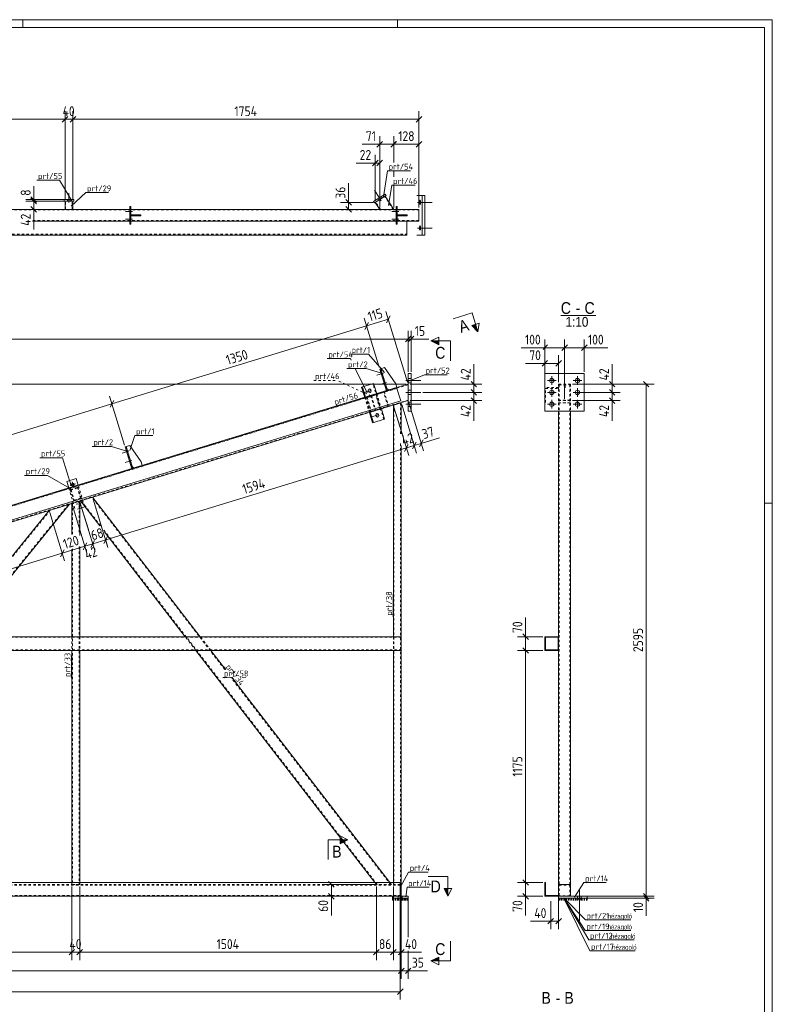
# Model space of a CAD drawing. Header units: millimetres. Extents: x 1 to 1188, y 1 to 840.
# Tile 6 of 6: x 806 to 1188, y 341 to 840. Entities that reach past the tile are written whole.
import ezdxf

# ---------------------------------------------------------------- set-up
doc = ezdxf.new("R2010")
doc.units = ezdxf.units.MM
doc.header["$LTSCALE"] = 0.6
for name, pattern in [('XKITLINE00', [0]), ('XKITLINE01', [4, 1, -1, 1, -1]), ('XKITLINE02', [4, 2, -2]), ('XKITLINE04', [3, 0.5, -0.5, 0.5, -0.5, 0.5, -0.5])]:
    doc.linetypes.add(name, pattern=pattern)
for name, color, linetype, lineweight in [('Bolt', 7, 'Continuous', 0), ('DrawingSheet', 5, 'Continuous', 0), ('OtherObjectType', 1, 'Continuous', 0), ('Part', 2, 'Continuous', 0), ('PartMark', 3, 'Continuous', 0), ('Section', 6, 'Continuous', 0), ('Z-DIMENSIONS', 1, 'Continuous', 0)]:
    doc.layers.add(name, color=color, linetype=linetype, lineweight=lineweight)
doc.styles.add('ARIAL', font='ARIAL.TTF')
doc.styles.add('ARIAL_NARROW', font='ARIALN.TTF')
doc.styles.add('ISOCPEUR', font='ISOCPEUR.TTF')

msp = doc.modelspace()

# ---------------------------------------------------------------- hatches: boundary and pattern name
at = {"layer": 'Section'}
for points in [[(1037.53, 685.67), (1038.7, 681.85), (1035.62, 685.09)], [(1018.89, 675.24), (1014.89, 677.24), (1018.89, 677.24)], [(968.89, 424.52), (972.89, 424.52), (968.89, 422.52)], [(1023.56, 399.9), (1023.56, 395.9), (1021.56, 399.9)], [(1018.89, 363.14), (1014.89, 363.14), (1018.89, 365.14)]]:
    msp.add_hatch(color=6, dxfattribs=at).paths.add_polyline_path(points, flags=17)

# ---------------------------------------------------------------- linework, layer by layer
at = {"layer": 'Bolt', "color": 4, "linetype": 'XKITLINE00', "lineweight": 0}
for p, q in [((989.79, 748.22), (986.32, 753.71)), ((830.73, 748.11), (830.73, 748.91)), ((831.43, 747.36), (831.43, 752.11)), ((832.13, 748.11), (832.13, 748.91)), ((988.5, 748.58), (988.07, 749.26)), ((990.02, 749.54), (989.59, 750.22)), ((1009.38, 748.51), (1009.15, 748.15)), ((1009.45, 748.49), (1009.38, 748.51)), ((1009.62, 748.15), (1009.45, 748.49)), ((862.85, 743.61), (862.35, 743.61)), ((862.85, 743.61), (862.35, 743.61)), ((997.85, 743.61), (997.35, 743.61)), ((997.85, 743.61), (997.35, 743.61)), ((1008.19, 747.41), (1015.6, 747.41)), ((1009.08, 747.78), (1009.06, 747.41)), ((1009.06, 747.41), (1009.08, 747.04)), ((1009.15, 748.15), (1009.08, 747.78)), ((1009.08, 747.04), (1009.15, 746.67)), ((1009.15, 746.67), (1009.32, 746.33)), ((1009.32, 746.33), (1009.38, 746.31)), ((1009.38, 746.31), (1009.62, 746.67)), ((1009.69, 747.78), (1009.62, 748.15)), ((1009.62, 746.67), (1009.69, 747.04)), ((1009.71, 747.41), (1009.69, 747.78)), ((1009.69, 747.04), (1009.71, 747.41)), ((863.6, 742.91), (860.05, 742.91)), ((863.6, 742.91), (860.05, 742.91)), ((863.6, 738.91), (860.05, 738.91)), ((863.6, 738.91), (860.05, 738.91)), ((862.85, 742.21), (862.35, 742.21)), ((862.85, 742.21), (862.35, 742.21)), ((862.85, 739.61), (862.35, 739.61)), ((862.85, 739.61), (862.35, 739.61)), ((998.6, 742.91), (995.05, 742.91)), ((998.6, 742.91), (995.05, 742.91)), ((998.6, 738.91), (995.05, 738.91)), ((998.6, 738.91), (995.05, 738.91)), ((997.85, 742.21), (997.35, 742.21)), ((997.85, 742.21), (997.35, 742.21)), ((997.85, 739.61), (997.35, 739.61)), ((997.85, 739.61), (997.35, 739.61)), ((862.85, 738.21), (862.35, 738.21)), ((862.85, 738.21), (862.35, 738.21)), ((997.85, 738.21), (997.35, 738.21)), ((997.85, 738.21), (997.35, 738.21)), ((1008.19, 734.41), (1015.6, 734.41)), ((1009.08, 734.78), (1009.06, 734.41)), ((1009.06, 734.41), (1009.08, 734.04)), ((1009.15, 735.15), (1009.08, 734.78)), ((1009.08, 734.04), (1009.15, 733.67)), ((1009.38, 735.51), (1009.15, 735.15)), ((1009.15, 733.67), (1009.32, 733.33)), ((1009.32, 733.33), (1009.38, 733.31)), ((1009.45, 735.49), (1009.38, 735.51)), ((1009.38, 733.31), (1009.62, 733.67)), ((1009.62, 735.15), (1009.45, 735.49)), ((1009.69, 734.78), (1009.62, 735.15)), ((1009.62, 733.67), (1009.69, 734.04)), ((1009.71, 734.41), (1009.69, 734.78)), ((1009.69, 734.04), (1009.71, 734.41)), ((990.96, 660.97), (987.56, 659.94)), ((990.96, 660.97), (987.56, 659.94)), ((990.03, 661.42), (989.56, 661.28)), ((990.03, 661.42), (989.56, 661.28)), ((990.44, 660.09), (989.96, 659.94)), ((990.44, 660.09), (989.96, 659.94)), ((1076.17, 654.98), (1076.17, 659.38)), ((1089.17, 654.98), (1089.17, 659.38)), ((992.42, 656.19), (989.02, 655.15)), ((992.42, 656.19), (989.02, 655.15)), ((991.5, 656.64), (991.02, 656.5)), ((991.5, 656.64), (991.02, 656.5)), ((991.9, 655.3), (991.43, 655.16)), ((991.9, 655.3), (991.43, 655.16)), ((1002.14, 657.18), (1009.89, 657.18)), ((1002.14, 657.18), (1009.89, 657.18)), ((1003.39, 658.28), (1004.89, 658.28)), ((1003.39, 658.28), (1004.89, 658.28)), ((1003.39, 656.08), (1004.89, 656.08)), ((1003.39, 656.08), (1004.89, 656.08)), ((1073.97, 657.18), (1078.37, 657.18)), ((1086.97, 657.18), (1091.37, 657.18)), ((984.43, 652.19), (981.11, 651.17)), ((983.32, 652.65), (983.16, 652.28)), ((983.16, 652.28), (983.16, 651.94)), ((983.16, 651.94), (983.3, 651.57)), ((983.3, 651.57), (983.66, 651.22)), ((983.66, 652.89), (983.32, 652.65)), ((983.84, 652.92), (983.66, 652.89)), ((983.66, 651.22), (984, 651.14)), ((984.18, 652.84), (983.84, 652.92)), ((984, 651.14), (984.18, 651.17)), ((984.54, 652.49), (984.18, 652.84)), ((984.18, 651.17), (984.52, 651.4)), ((984.52, 651.4), (984.68, 651.78)), ((984.68, 652.12), (984.54, 652.49)), ((984.68, 651.78), (984.68, 652.12)), ((1002.14, 651.18), (1009.89, 651.18)), ((1002.14, 651.18), (1009.89, 651.18)), ((1003.39, 652.28), (1004.89, 652.28)), ((1003.39, 652.28), (1004.89, 652.28)), ((1003.39, 650.08), (1004.89, 650.08)), ((1003.39, 650.08), (1004.89, 650.08)), ((1073.97, 651.18), (1078.37, 651.18)), ((1076.17, 648.98), (1076.17, 653.38)), ((1086.97, 651.18), (1091.37, 651.18)), ((1089.17, 648.98), (1089.17, 653.38)), ((1002.14, 645.18), (1009.89, 645.18)), ((1002.14, 645.18), (1009.89, 645.18)), ((1003.39, 646.28), (1004.89, 646.28)), ((1003.39, 646.28), (1004.89, 646.28)), ((1003.39, 644.08), (1004.89, 644.08)), ((1003.39, 644.08), (1004.89, 644.08)), ((1073.97, 645.18), (1078.37, 645.18)), ((1076.17, 642.98), (1076.17, 647.38)), ((1086.97, 645.18), (1091.37, 645.18)), ((1089.17, 642.98), (1089.17, 647.38)), ((988.23, 639.75), (984.91, 638.74)), ((987.12, 640.22), (986.96, 639.85)), ((986.96, 639.85), (986.96, 639.5)), ((986.96, 639.5), (987.1, 639.13)), ((987.1, 639.13), (987.46, 638.79)), ((987.46, 640.46), (987.12, 640.22)), ((987.64, 640.49), (987.46, 640.46)), ((987.46, 638.79), (987.8, 638.71)), ((987.98, 640.4), (987.64, 640.49)), ((987.8, 638.71), (987.98, 638.74)), ((988.34, 640.06), (987.98, 640.4)), ((987.98, 638.74), (988.32, 638.97)), ((988.32, 638.97), (988.48, 639.35)), ((988.48, 639.69), (988.34, 640.06)), ((988.48, 639.35), (988.48, 639.69)), ((861.85, 621.5), (858.46, 620.47)), ((861.85, 621.5), (858.46, 620.47)), ((860.93, 621.95), (860.45, 621.81)), ((860.93, 621.95), (860.45, 621.81)), ((861.34, 620.62), (860.86, 620.47)), ((861.34, 620.62), (860.86, 620.47)), ((863.32, 616.72), (859.92, 615.68)), ((863.32, 616.72), (859.92, 615.68)), ((862.39, 617.17), (861.92, 617.03)), ((862.39, 617.17), (861.92, 617.03)), ((862.8, 615.83), (862.33, 615.69)), ((862.8, 615.83), (862.33, 615.69)), ((834.77, 604.86), (832.09, 604.04)), ((833.84, 603.11), (833.02, 605.79)), ((835.01, 594.48), (835.9, 594.75)), ((835.94, 596.23), (836.21, 595.33)), ((836.76, 593.55), (836.49, 594.44)), ((837.69, 595.3), (836.8, 595.02)), ((999.36, 383.4), (999.36, 399.4)), ((1090.17, 383.4), (1090.17, 399.4)), ((998.36, 394.9), (998.36, 395.9)), ((1000.36, 394.9), (1000.36, 395.9)), ((1089.17, 394.9), (1089.17, 395.9)), ((1091.17, 394.9), (1091.17, 395.9))]:
    msp.add_line(p, q, dxfattribs=at)
for centre, radius in [((1076.17, 657.18), 1.1), ((1089.17, 657.18), 1.1), ((1076.17, 651.18), 1.1), ((1089.17, 651.18), 1.1), ((1076.17, 645.18), 1.1), ((1089.17, 645.18), 1.1), ((833.43, 604.45), 0.7)]:
    msp.add_circle(centre, radius, dxfattribs=at)
at = {"layer": 'DrawingSheet', "color": 2, "linetype": 'XKITLINE00', "lineweight": 0}
for p, q in [((1188, 840), (1, 840)), ((808, 836), (808, 840)), ((998, 836), (998, 840)), ((1188, 1), (1188, 840)), ((1188, 595), (1184, 595))]:
    msp.add_line(p, q, dxfattribs=at)
at = {"layer": 'DrawingSheet', "color": 3, "linetype": 'XKITLINE00', "lineweight": 0}
for p, q in [((1184, 836), (5, 836)), ((1184, 5), (1184, 836))]:
    msp.add_line(p, q, dxfattribs=at)
at = {"layer": 'OtherObjectType', "color": 6, "linetype": 'XKITLINE00', "lineweight": 0}
msp.add_line((1080.77, 690.17), (1098.59, 690.17), dxfattribs=at)
at = {"layer": 'Part', "color": 2, "linetype": 'XKITLINE00', "lineweight": 0}
for p, q in [((828.93, 748.91), (828.93, 748.11)), ((833.93, 748.91), (828.93, 748.91)), ((833.93, 748.11), (833.93, 748.91)), ((991.79, 751.61), (985.87, 747.87)), ((986.3, 747.19), (992.22, 750.93)), ((992.22, 750.93), (991.79, 751.61)), ((996.06, 743.91), (991.8, 750.66)), ((1011.84, 750.91), (1007.84, 750.91)), ((1010.41, 730.91), (1010.41, 750.91)), ((1011.84, 730.91), (1011.84, 750.91)), ((862.35, 743.91), (729.85, 743.91)), ((828.93, 748.11), (833.93, 748.11)), ((829.43, 743.91), (829.43, 748.11)), ((833.43, 748.11), (833.43, 743.91)), ((862.85, 745.41), (862.35, 745.41)), ((862.35, 745.41), (862.35, 736.41)), ((862.85, 736.41), (862.85, 745.41)), ((997.35, 743.91), (862.85, 743.91)), ((985.87, 747.87), (986.3, 747.19)), ((988.97, 743.91), (986.72, 747.46)), ((996.06, 743.91), (988.97, 743.91)), ((997.85, 745.41), (997.35, 745.41)), ((997.35, 745.41), (997.35, 736.41)), ((997.85, 736.41), (997.85, 745.41)), ((1008.85, 743.91), (997.85, 743.91)), ((1008.85, 743.91), (1008.85, 737.91)), ((867.85, 741.16), (862.85, 741.16)), ((862.85, 741.16), (862.85, 740.66)), ((867.85, 740.66), (862.85, 740.66)), ((864.85, 740.66), (864.85, 741.16)), ((867.85, 741.16), (867.85, 741.16)), ((867.85, 740.66), (867.85, 741.16)), ((867.85, 740.66), (867.85, 740.66)), ((1002.85, 741.16), (997.85, 741.16)), ((997.85, 741.16), (997.85, 740.66)), ((1002.85, 740.66), (997.85, 740.66)), ((999.85, 740.66), (999.85, 741.16)), ((1002.85, 741.16), (1002.85, 741.16)), ((1002.85, 740.66), (1002.85, 741.16)), ((1002.85, 740.66), (1002.85, 740.66)), ((862.35, 737.91), (813, 737.91)), ((862.35, 737.91), (813, 737.91)), ((862.35, 736.41), (862.85, 736.41)), ((997.35, 737.91), (862.85, 737.91)), ((997.35, 737.91), (862.85, 737.91)), ((997.35, 736.41), (997.85, 736.41)), ((1002.75, 737.91), (997.85, 737.91)), ((1008.85, 737.91), (997.85, 737.91)), ((1002.75, 730.91), (1002.75, 737.91)), ((1002.75, 730.91), (171.51, 730.91)), ((1011.84, 730.91), (1007.84, 730.91)), ((991.42, 663.74), (989.5, 663.16)), ((997.06, 655.53), (991.42, 663.74)), ((989.5, 663.16), (989.03, 663.01)), ((992.39, 652.01), (989.03, 663.01)), ((989.5, 663.16), (992.87, 652.16)), ((1003.39, 660.68), (1003.39, 641.68)), ((1004.89, 660.68), (1003.39, 660.68)), ((1004.89, 641.68), (1004.89, 660.68)), ((1072.67, 641.69), (1072.67, 660.68)), ((1072.67, 660.68), (1092.67, 660.68)), ((1092.67, 641.69), (1092.67, 660.68)), ((997.55, 653.58), (202.63, 410.55)), ((985.87, 655.76), (979.8, 653.91)), ((979.8, 653.91), (981.41, 648.65)), ((980.21, 654.03), (981.82, 648.77)), ((985.87, 655.76), (987.48, 650.5)), ((993.82, 652.45), (997.65, 653.62)), ((997.65, 653.62), (997.06, 655.53)), ((1003.39, 655.37), (997.55, 653.58)), ((997.55, 653.58), (999.6, 646.89)), ((992.87, 652.16), (992.39, 652.01)), ((992.57, 653.11), (993.82, 652.45)), ((999.6, 646.89), (594.87, 523.15)), ((1003.39, 647), (595.16, 522.19)), ((999.89, 645.93), (995.89, 644.71)), ((995.89, 644.71), (995.89, 527.42)), ((999.89, 645.93), (999.89, 630.2)), ((985.36, 635.74), (983.75, 641)), ((985.77, 635.86), (984.16, 641.12)), ((991.43, 637.59), (989.82, 642.85)), ((1003.39, 641.68), (1004.89, 641.68)), ((1092.67, 641.69), (1072.67, 641.69)), ((1079.67, 641.69), (1079.67, 401.9)), ((1085.67, 641.69), (1085.67, 401.9)), ((991.43, 637.59), (985.36, 635.74)), ((860.4, 623.69), (859.92, 623.54)), ((863.29, 612.54), (859.92, 623.54)), ((862.32, 624.27), (860.4, 623.69)), ((860.4, 623.69), (863.76, 612.69)), ((867.96, 616.06), (862.32, 624.27)), ((999.89, 624.34), (999.89, 527.42)), ((863.47, 613.64), (864.72, 612.98)), ((864.72, 612.98), (868.55, 614.15)), ((868.55, 614.15), (867.96, 616.06)), ((863.76, 612.69), (863.29, 612.54)), ((830.3, 606.11), (835.09, 607.57)), ((831.33, 602.76), (830.3, 606.11)), ((835.09, 607.57), (836.11, 604.22)), ((831.68, 594.51), (777.17, 527.42)), ((836.89, 596.1), (832.89, 594.87)), ((832.89, 594.87), (832.89, 579.15)), ((836.89, 596.1), (836.89, 578.63)), ((847.12, 583.5), (837.3, 596.22)), ((897.99, 527.42), (843.43, 598.1)), ((821.4, 591.36), (769.44, 527.42)), ((839.47, 593.23), (836.89, 592.44)), ((839.47, 593.23), (839.38, 593.53)), ((890.41, 527.42), (849.42, 580.52)), ((832.89, 571.83), (832.89, 527.42)), ((836.89, 573.05), (836.89, 527.42)), ((999.89, 527.42), (662.89, 527.42)), ((999.89, 527.42), (999.89, 520.42)), ((1072.67, 527.42), (1072.67, 520.42)), ((1079.67, 527.42), (1072.67, 527.42)), ((1072.97, 527.12), (1079.37, 527.12)), ((1072.97, 520.72), (1072.97, 527.12)), ((1079.37, 527.12), (1079.37, 520.72)), ((1079.67, 520.42), (1079.67, 527.42)), ((999.89, 520.42), (662.89, 520.42)), ((832.89, 520.42), (832.89, 402.9)), ((836.89, 520.42), (836.89, 402.9)), ((986.51, 402.9), (895.81, 520.42)), ((910.75, 510.88), (903.39, 520.42)), ((995.89, 520.42), (995.89, 402.9)), ((999.89, 520.42), (999.89, 401.9)), ((1072.67, 520.42), (1079.67, 520.42)), ((1079.37, 520.72), (1072.97, 520.72)), ((994.09, 402.9), (914, 506.68)), ((397.55, 402.9), (999.36, 402.9)), ((999.36, 402.9), (999.36, 395.9)), ((999.36, 401.9), (999.39, 401.9)), ((999.89, 401.9), (999.36, 401.9)), ((999.39, 395.9), (999.39, 401.9)), ((999.89, 401.9), (999.39, 401.9)), ((999.39, 401.9), (999.39, 395.9)), ((999.89, 395.9), (999.89, 401.9)), ((1073.07, 402.9), (1072.67, 402.9)), ((1072.67, 402.9), (1072.67, 395.9)), ((1073.07, 396.3), (1073.07, 402.9)), ((1085.67, 401.9), (1079.67, 401.9)), ((1079.67, 395.9), (1079.67, 401.9)), ((1079.67, 401.9), (1085.67, 401.9)), ((1085.67, 395.9), (1085.67, 401.9)), ((184.89, 395.9), (999.36, 395.9)), ((995.39, 394.9), (995.39, 395.9)), ((995.39, 394.9), (1003.39, 394.9)), ((1003.39, 394.9), (995.39, 394.9)), ((999.36, 395.9), (999.39, 395.9)), ((1003.39, 395.9), (999.36, 395.9)), ((999.39, 395.9), (999.89, 395.9)), ((1003.39, 394.9), (1003.39, 395.9)), ((1072.67, 395.9), (1079.67, 395.9)), ((1079.67, 396.3), (1073.07, 396.3)), ((1094.17, 395.9), (1079.67, 395.9)), ((1079.67, 395.9), (1079.67, 394.9)), ((1094.17, 394.9), (1079.67, 394.9)), ((1094.17, 395.9), (1094.17, 394.9))]:
    msp.add_line(p, q, dxfattribs=at)
at = {"layer": 'Part', "color": 7, "linetype": 'XKITLINE02', "lineweight": 0}
for p, q in [((991.8, 750.66), (986.72, 747.46)), ((995.71, 743.91), (991.54, 750.5)), ((136.66, 743.61), (1008.76, 743.61)), ((829.43, 748.11), (833.43, 748.11)), ((833.43, 743.91), (829.43, 743.91)), ((829.73, 743.91), (829.73, 748.11)), ((833.13, 743.91), (833.13, 748.11)), ((862.85, 743.91), (862.35, 743.91)), ((989.32, 743.91), (986.98, 747.62)), ((997.85, 743.91), (997.35, 743.91)), ((1008.76, 743.61), (1008.76, 738.21)), ((863.85, 740.66), (863.85, 741.16)), ((867.85, 741.16), (867.85, 740.66)), ((998.85, 740.66), (998.85, 741.16)), ((1002.85, 741.16), (1002.85, 740.66)), ((1008.76, 738.21), (813, 738.21)), ((862.85, 737.91), (862.35, 737.91)), ((862.85, 737.91), (862.35, 737.91)), ((997.85, 737.91), (997.35, 737.91)), ((997.85, 737.91), (997.35, 737.91)), ((171.51, 731.31), (1002.75, 731.31)), ((989.5, 663.16), (992.57, 653.11)), ((1092.67, 660.68), (1072.67, 660.68)), ((1003.39, 655.05), (169.39, 400.08)), ((997.55, 653.58), (202.63, 410.55)), ((991.02, 637.47), (985.46, 655.64)), ((1003.39, 655.37), (1003.39, 647)), ((1072.67, 653.58), (1072.67, 646.12)), ((1079.67, 653.58), (1072.67, 653.58)), ((1079.67, 655.37), (1079.67, 645.07)), ((1079.67, 655.37), (1085.67, 655.37)), ((1079.67, 653.02), (1079.67, 653.58)), ((1079.97, 655.05), (1079.97, 645.38)), ((1079.97, 655.05), (1085.37, 655.05)), ((1082.42, 655.53), (1082.42, 653.44)), ((1082.42, 653.62), (1082.92, 653.62)), ((1082.92, 653.44), (1082.92, 655.53)), ((1085.37, 655.05), (1085.37, 645.38)), ((1085.67, 655.37), (1085.67, 645.07)), ((997.67, 653.2), (202.75, 410.17)), ((981.41, 648.65), (983.75, 641)), ((981.82, 648.77), (984.16, 641.12)), ((982.22, 648.9), (991.16, 651.63)), ((984.56, 641.25), (982.22, 648.9)), ((990.91, 651.24), (982.56, 648.68)), ((982.56, 648.68), (984.72, 641.61)), ((984.37, 649.55), (986.71, 641.9)), ((984.8, 649.37), (986.96, 642.29)), ((989.08, 642.94), (986.92, 650.02)), ((989.41, 642.73), (987.08, 650.38)), ((987.48, 650.5), (989.82, 642.85)), ((993.07, 644.16), (990.91, 651.24)), ((991.16, 651.63), (993.5, 643.98)), ((1073.07, 646.12), (1073.07, 653.2)), ((1073.07, 653.2), (1079.67, 653.2)), ((1003.39, 647.32), (595.07, 522.48)), ((993.5, 643.98), (984.56, 641.25)), ((984.72, 641.61), (993.07, 644.16)), ((996.19, 644.8), (996.19, 401.9)), ((999.59, 645.84), (999.59, 630.11)), ((1072.67, 646.89), (1073.07, 646.89)), ((1079.67, 647), (1085.67, 647)), ((1079.67, 645.93), (1085.67, 645.93)), ((1079.67, 645.93), (1079.67, 641.69)), ((1085.37, 647.32), (1079.97, 647.32)), ((1085.37, 645.84), (1079.97, 645.84)), ((1079.97, 645.84), (1079.97, 401.9)), ((1085.37, 401.9), (1085.37, 645.84)), ((1085.67, 645.93), (1085.67, 641.69)), ((1072.67, 641.69), (1092.67, 641.69)), ((860.4, 623.69), (863.47, 613.64)), ((999.59, 625.32), (999.59, 401.9)), ((839.38, 593.53), (836.11, 604.22)), ((831.33, 602.76), (834.69, 591.77)), ((832.1, 601.95), (835.92, 603.12)), ((833.85, 596.21), (832.1, 601.95)), ((835.72, 602.75), (832.47, 601.75)), ((832.47, 601.75), (834.05, 596.59)), ((837.3, 597.58), (835.72, 602.75)), ((835.92, 603.12), (837.68, 597.38)), ((831.17, 594.35), (674.8, 401.9)), ((831.68, 594.51), (821.4, 591.36)), ((833.19, 594.97), (833.19, 579.24)), ((837.68, 597.38), (833.85, 596.21)), ((834.05, 596.59), (837.3, 597.58)), ((836.59, 596.01), (836.59, 579.61)), ((843.43, 598.1), (837.3, 596.22)), ((847.43, 583.59), (837.61, 596.32)), ((910.37, 510.88), (843.13, 598)), ((821.91, 591.52), (667.85, 401.9)), ((836.89, 592.44), (834.69, 591.77)), ((987.66, 401.9), (849.17, 581.34)), ((833.19, 571.92), (833.19, 401.9)), ((836.59, 572.96), (836.59, 401.9)), ((999.89, 527.12), (662.89, 527.12)), ((832.89, 527.42), (832.89, 520.42)), ((836.89, 527.42), (836.89, 520.42)), ((895.81, 520.42), (890.41, 527.42)), ((903.39, 520.42), (897.99, 527.42)), ((995.89, 527.42), (995.89, 520.42)), ((999.89, 527.42), (999.89, 520.42)), ((662.89, 520.72), (999.89, 520.72)), ((994.48, 401.9), (913.62, 506.68)), ((999.39, 401.9), (274.84, 401.9)), ((999.39, 401.6), (274.94, 401.6)), ((832.89, 402.9), (832.89, 401.9)), ((836.89, 401.9), (832.89, 401.9)), ((836.89, 402.9), (836.89, 401.9)), ((987.28, 401.9), (986.51, 402.9)), ((994.86, 401.9), (987.28, 401.9)), ((994.86, 401.9), (994.09, 402.9)), ((995.89, 402.9), (995.89, 401.9)), ((999.36, 401.9), (995.89, 401.9)), ((1085.67, 401.9), (1079.67, 401.9)), ((1079.67, 401.9), (1079.67, 395.9)), ((1079.67, 401.9), (1085.67, 401.9)), ((1079.97, 396.2), (1079.97, 401.6)), ((1079.97, 401.6), (1085.37, 401.6)), ((1085.37, 401.6), (1085.37, 396.2)), ((1085.67, 395.9), (1085.67, 401.9)), ((999.39, 396.2), (183.05, 396.2)), ((184.89, 396.3), (999.36, 396.3)), ((999.39, 395.9), (184.89, 395.9)), ((1003.39, 395.9), (995.39, 395.9)), ((999.36, 395.9), (995.39, 395.9)), ((995.39, 395.9), (995.39, 395.9)), ((995.39, 395.9), (995.39, 395.9)), ((995.39, 394.9), (995.39, 394.9)), ((995.39, 394.4), (995.39, 393.9)), ((998.36, 394.7), (998.36, 394.9)), ((998.36, 393.9), (998.36, 394.9)), ((998.36, 394.4), (998.36, 394.7)), ((998.36, 393.9), (998.36, 394.4)), ((999.36, 394.7), (999.36, 394.9)), ((999.36, 394.7), (999.36, 394.9)), ((999.36, 393.9), (999.36, 394.9)), ((999.36, 393.9), (999.36, 394.9)), ((999.36, 394.4), (999.36, 394.7)), ((999.36, 394.4), (999.36, 394.7)), ((999.36, 393.9), (999.36, 394.4)), ((999.36, 393.9), (999.36, 394.4)), ((1003.39, 394.9), (1003.39, 394.7)), ((1003.39, 394.9), (1003.39, 394.7)), ((1003.39, 394.7), (1003.39, 394.9)), ((1003.39, 394.9), (1003.39, 394.9)), ((1003.39, 394.9), (1003.39, 394.9)), ((1003.39, 394.9), (1003.39, 393.9)), ((1003.39, 394.9), (1003.39, 393.9)), ((1003.39, 393.9), (1003.39, 394.9)), ((1003.39, 394.7), (1003.39, 394.4)), ((1003.39, 394.7), (1003.39, 394.4)), ((1003.39, 394.4), (1003.39, 394.7)), ((1003.39, 393.9), (1003.39, 394.4)), ((1003.39, 394.4), (1003.39, 393.9)), ((1003.39, 393.9), (1003.39, 394.4)), ((1079.67, 395.9), (1079.67, 396.3)), ((1079.67, 395.9), (1085.67, 395.9)), ((1079.67, 395.9), (1079.67, 395.9)), ((1079.67, 395.9), (1085.67, 395.9)), ((1079.67, 395.9), (1085.67, 395.9)), ((1085.37, 396.2), (1079.97, 396.2)), ((1089.17, 393.9), (1089.17, 394.9)), ((1089.17, 394.7), (1089.17, 394.9)), ((1089.17, 394.4), (1089.17, 394.7)), ((1089.17, 393.9), (1089.17, 394.4)), ((1091.17, 393.9), (1091.17, 394.9)), ((1091.17, 394.7), (1091.17, 394.9)), ((1091.17, 394.4), (1091.17, 394.7)), ((1091.17, 393.9), (1091.17, 394.4))]:
    msp.add_line(p, q, dxfattribs=at)
at = {"layer": 'Part', "color": 2, "linetype": 'XKITLINE01', "lineweight": 0}
for p, q in [((1003.39, 394.9), (995.39, 394.9)), ((995.39, 394.7), (995.39, 394.9)), ((1003.39, 394.9), (995.39, 394.9)), ((995.39, 393.9), (995.39, 394.9)), ((995.39, 394.7), (1003.39, 394.7)), ((1003.39, 394.7), (995.39, 394.7)), ((995.39, 394.4), (995.39, 394.7)), ((995.39, 394.4), (1003.39, 394.4)), ((995.39, 393.9), (995.39, 394.4)), ((1003.39, 394.4), (995.39, 394.4)), ((1003.39, 394.7), (1003.39, 394.9)), ((1003.39, 393.9), (1003.39, 394.9)), ((1003.39, 394.4), (1003.39, 394.7)), ((1003.39, 394.4), (1003.39, 393.9)), ((1091.17, 394.9), (1079.67, 394.9)), ((1079.67, 394.9), (1079.67, 393.9)), ((1091.17, 394.9), (1079.67, 394.9)), ((1079.67, 394.9), (1079.67, 394.7)), ((1091.17, 394.7), (1079.67, 394.7)), ((1079.67, 394.7), (1079.67, 394.4)), ((1079.67, 394.7), (1089.17, 394.7)), ((1079.67, 394.4), (1089.17, 394.4)), ((1091.17, 394.4), (1079.67, 394.4)), ((1079.67, 394.4), (1079.67, 393.9)), ((1089.17, 394.9), (1089.17, 394.9)), ((1089.17, 393.9), (1089.17, 394.9)), ((1089.17, 394.9), (1089.17, 394.9)), ((1089.17, 394.7), (1089.17, 394.9)), ((1089.17, 394.7), (1089.17, 394.7)), ((1089.17, 394.4), (1089.17, 394.7)), ((1094.17, 394.7), (1089.17, 394.7)), ((1094.17, 394.4), (1089.17, 394.4)), ((1089.17, 394.4), (1089.17, 394.4)), ((1089.17, 393.9), (1089.17, 394.4)), ((1090.17, 393.9), (1090.17, 394.9)), ((1090.17, 394.7), (1090.17, 394.9)), ((1090.17, 394.4), (1090.17, 394.7)), ((1090.17, 393.9), (1090.17, 394.4)), ((1091.17, 394.9), (1091.17, 394.9)), ((1091.17, 394.9), (1094.17, 394.9)), ((1091.17, 394.9), (1091.17, 393.9)), ((1091.17, 394.9), (1091.17, 394.9)), ((1091.17, 394.9), (1094.17, 394.9)), ((1091.17, 394.9), (1091.17, 394.7)), ((1091.17, 394.7), (1091.17, 394.7)), ((1091.17, 394.7), (1094.17, 394.7)), ((1091.17, 394.7), (1091.17, 394.4)), ((1091.17, 394.4), (1091.17, 394.4)), ((1091.17, 394.4), (1094.17, 394.4)), ((1091.17, 394.4), (1091.17, 393.9)), ((1094.17, 394.9), (1094.17, 393.9)), ((1094.17, 394.9), (1094.17, 394.7)), ((1094.17, 394.7), (1094.17, 394.4)), ((1094.17, 394.4), (1094.17, 393.9)), ((995.39, 393.9), (1003.39, 393.9)), ((1003.39, 393.9), (995.39, 393.9)), ((1079.67, 393.9), (1089.17, 393.9)), ((1079.67, 393.9), (1089.17, 393.9)), ((1094.17, 393.9), (1089.17, 393.9)), ((1094.17, 393.9), (1089.17, 393.9))]:
    msp.add_line(p, q, dxfattribs=at)
at = {"layer": 'PartMark', "color": 7, "linetype": 'XKITLINE00', "lineweight": 0}
for p, q in [((990.9, 750.32), (992.86, 763.45)), ((992.86, 763.45), (1004.63, 763.45)), ((815.13, 758.69), (826.64, 758.69)), ((832.9, 748.3), (826.64, 758.69)), ((993.37, 745.79), (995.09, 756.16)), ((995.09, 756.16), (1006.86, 756.16)), ((832.58, 745.5), (840.03, 752.42)), ((840.03, 752.42), (851.54, 752.42)), ((974.13, 670.56), (983.28, 670.56)), ((991.32, 661.24), (983.28, 670.56)), ((962.36, 668.29), (974.13, 668.29)), ((974.54, 667.46), (974.13, 668.29)), ((972.33, 663.26), (982.04, 663.26)), ((982.6, 650.97), (976.59, 663.26)), ((989.84, 660.86), (982.04, 663.26)), ((1003.72, 656.85), (1011.65, 660.15)), ((1011.65, 660.15), (1023.16, 660.15)), ((966.05, 644.05), (977.06, 647.42)), ((862.21, 621.77), (864.8, 629.33)), ((864.8, 629.33), (873.99, 629.33)), ((843.23, 623.79), (852.94, 623.79)), ((860.73, 621.39), (852.94, 623.79)), ((816.6, 618.11), (828.11, 618.11)), ((832.51, 603.79), (828.11, 618.11)), ((808.97, 609.15), (820.48, 609.15)), ((832.96, 602.06), (820.48, 609.15)), ((995.79, 537.46), (995.79, 548.97)), ((832.79, 506.43), (832.79, 517.94)), ((909.9, 512.15), (910.88, 510.88)), ((914.12, 506.68), (917.09, 502.83)), ((999.52, 400.67), (1003.59, 408.15)), ((1003.59, 408.15), (1013.56, 408.15)), ((1002.28, 395.62), (1002.81, 400.45)), ((1002.81, 400.45), (1014.07, 400.45)), ((1087.64, 395.54), (1092.53, 402.84)), ((1092.53, 402.84), (1103.78, 402.84)), ((1082.6, 394.83), (1093.22, 383.92)), ((1082.6, 394.67), (1094.96, 373.81)), ((1082.6, 394.61), (1093.2, 378.5)), ((1082.6, 394.27), (1095.53, 368.25)), ((1093.22, 383.92), (1116.21, 383.92)), ((1093.2, 378.5), (1116.19, 378.5)), ((1094.96, 373.81), (1117.95, 373.81)), ((1095.53, 368.25), (1118.52, 368.25))]:
    msp.add_line(p, q, dxfattribs=at)
at = {"layer": 'PartMark', "color": 7, "linetype": 'XKITLINE02', "lineweight": 0}
for p in [(955.56, 657.29), (984.65, 649.39)]:
    msp.add_line(p, (967.33, 657.29), dxfattribs=at)
at = {"layer": 'PartMark', "color": 7, "linetype": 'XKITLINE04', "lineweight": 0}
for p, q in [((909.4, 506.68), (914.12, 506.68)), ((919.43, 506.68), (920.91, 506.68))]:
    msp.add_line(p, q, dxfattribs=at)
at = {"layer": 'Section', "color": 6, "linetype": 'XKITLINE00', "lineweight": 0}
for p, q in [((1035.78, 691.41), (1026.21, 688.49)), ((1035.78, 691.41), (1038.7, 681.85)), ((1035.62, 685.09), (1039.44, 686.26)), ((1038.7, 681.85), (1035.62, 685.09)), ((1039.44, 686.26), (1038.7, 681.85)), ((1014.89, 677.24), (1018.89, 679.24)), ((1018.89, 675.24), (1018.89, 679.24)), ((1014.89, 677.24), (1018.89, 675.24)), ((1024.89, 677.24), (1014.89, 677.24)), ((1024.89, 677.24), (1024.89, 667.24)), ((962.89, 424.52), (962.89, 414.52)), ((962.89, 424.52), (972.89, 424.52)), ((968.89, 422.52), (968.89, 426.52)), ((968.89, 426.52), (972.89, 424.52)), ((972.89, 424.52), (968.89, 422.52)), ((1023.56, 405.9), (1013.56, 405.9)), ((1023.56, 405.9), (1023.56, 395.9)), ((1021.56, 399.9), (1025.56, 399.9)), ((1023.56, 395.9), (1021.56, 399.9)), ((1025.56, 399.9), (1023.56, 395.9)), ((1024.89, 363.14), (1024.89, 373.14)), ((1014.89, 363.14), (1018.89, 365.14)), ((1018.89, 365.14), (1018.89, 361.14)), ((1018.89, 361.14), (1014.89, 363.14)), ((1024.89, 363.14), (1014.89, 363.14))]:
    msp.add_line(p, q, dxfattribs=at)
at = {"layer": 'Z-DIMENSIONS', "color": 7, "linetype": 'XKITLINE00', "lineweight": 0}
for p, q in [((829.43, 749.11), (829.43, 793.63)), ((833.43, 749.11), (833.43, 793.63)), ((1008.85, 744.91), (1008.85, 793.63)), ((477.9, 789.53), (829.43, 789.53)), ((830.85, 790.95), (828.02, 788.12)), ((830.03, 790.13), (828.02, 788.12)), ((829.43, 749.11), (829.43, 790.13)), ((829.43, 789.53), (833.43, 789.53)), ((834.85, 790.95), (832.02, 788.12)), ((834.03, 790.13), (832.02, 788.12)), ((833.43, 749.11), (833.43, 790.13)), ((833.43, 789.53), (1008.85, 789.53)), ((1010.27, 790.95), (1007.44, 788.12)), ((990.38, 778.32), (987.55, 775.49)), ((988.97, 744.91), (988.97, 781.01)), ((997.48, 778.32), (994.65, 775.49)), ((997.38, 778.22), (994.65, 775.49)), ((996.06, 767.65), (996.06, 781.01)), ((996.06, 767.65), (996.06, 781.01)), ((1010.27, 778.32), (1007.44, 775.49)), ((1008.85, 744.91), (1008.85, 781.01)), ((988.97, 776.91), (980.06, 776.91)), ((988.97, 776.91), (980.06, 776.91)), ((988.97, 776.91), (996.06, 776.91)), ((996.06, 776.91), (1008.85, 776.91)), ((988.14, 768.79), (985.31, 765.96)), ((986.72, 748.46), (986.72, 771.48)), ((990.38, 768.79), (987.55, 765.96)), ((988.97, 744.91), (988.97, 771.48)), ((986.72, 767.38), (976.96, 767.38)), ((986.72, 767.38), (976.96, 767.38)), ((986.72, 767.38), (988.97, 767.38)), ((996.06, 760.36), (996.06, 763.45)), ((996.06, 760.36), (996.06, 763.45)), ((813.6, 748.91), (813.6, 755.67)), ((813.6, 748.91), (813.6, 755.67)), ((973.18, 747.46), (973.18, 757.22)), ((973.18, 747.46), (973.18, 757.22)), ((996.06, 744.91), (996.06, 756.16)), ((996.06, 744.91), (996.06, 756.16)), ((832.93, 748.91), (809.5, 748.91)), ((812.18, 750.32), (815.01, 747.49)), ((812.18, 749.52), (815.01, 746.69)), ((812.18, 749.52), (815.01, 746.69)), ((813.6, 748.11), (813.6, 748.91)), ((971.77, 748.87), (974.6, 746.04)), ((832.93, 748.11), (809.5, 748.11)), ((832.93, 748.11), (809.5, 748.11)), ((828.43, 743.91), (809.5, 743.91)), ((812.18, 745.32), (815.01, 742.49)), ((813.6, 743.91), (813.6, 748.11)), ((813.6, 743.91), (813.6, 733.71)), ((813.6, 743.91), (813.6, 733.71)), ((985.72, 747.46), (969.08, 747.46)), ((987.97, 743.91), (969.08, 743.91)), ((971.77, 745.32), (974.6, 742.49)), ((973.18, 743.91), (973.18, 747.46)), ((988.73, 663.97), (981.15, 688.78)), ((988.73, 663.97), (981.15, 688.78)), ((1003.1, 656.32), (992.15, 692.14)), ((994.28, 689.98), (992.41, 686.45)), ((853.25, 645.39), (982.35, 684.86)), ((983.29, 686.62), (981.41, 683.09)), ((983.08, 686.23), (981.41, 683.09)), ((982.35, 684.86), (993.34, 688.22)), ((1004.8, 679.63), (1001.97, 676.8)), ((1004.8, 679.63), (1001.97, 676.8)), ((1003.39, 661.68), (1003.39, 682.32)), ((1003.39, 661.68), (1003.39, 682.32)), ((1006.3, 679.63), (1003.47, 676.8)), ((1004.89, 661.68), (1004.89, 682.32)), ((169.39, 678.22), (1003.39, 678.22)), ((1003.39, 678.22), (1004.89, 678.22)), ((1004.89, 678.22), (1013.79, 678.22)), ((1004.89, 678.22), (1013.79, 678.22)), ((1072.67, 673.82), (1060.76, 673.82)), ((1072.67, 673.82), (1060.76, 673.82)), ((1074.09, 675.23), (1071.8, 672.94)), ((1072.67, 661.68), (1072.67, 677.92)), ((1072.67, 673.82), (1082.67, 673.82)), ((1084.09, 675.23), (1081.26, 672.4)), ((1084.09, 675.23), (1081.26, 672.4)), ((1082.67, 648), (1082.67, 677.92)), ((1082.67, 648), (1082.67, 677.92)), ((1082.67, 673.82), (1092.67, 673.82)), ((1094.09, 675.23), (1091.26, 672.4)), ((1092.67, 661.68), (1092.67, 677.92)), ((1092.67, 673.82), (1104.59, 673.82)), ((1092.67, 673.82), (1104.59, 673.82)), ((1072.67, 654.58), (1072.67, 669.99)), ((1079.67, 656.37), (1079.67, 669.99)), ((1036.66, 655.37), (1036.66, 665.56)), ((1036.66, 655.37), (1036.66, 665.56)), ((1072.67, 665.89), (1062.91, 665.89)), ((1072.67, 665.89), (1062.91, 665.89)), ((1074.09, 667.31), (1071.26, 664.48)), ((1072.67, 665.89), (1079.67, 665.89)), ((1081.09, 667.31), (1078.26, 664.48)), ((1106.82, 655.37), (1106.82, 665.56)), ((1106.82, 655.37), (1106.82, 665.56)), ((1002.39, 655.37), (121.14, 655.37)), ((1004.39, 655.37), (1040.66, 655.37)), ((1035.25, 656.78), (1038.07, 653.95)), ((1036.66, 651.18), (1036.66, 655.37)), ((1086.67, 655.37), (1128.06, 655.37)), ((1086.67, 655.37), (1110.82, 655.37)), ((1105.4, 656.78), (1108.23, 653.95)), ((1106.82, 651.18), (1106.82, 655.37)), ((1122.64, 656.78), (1125.47, 653.95)), ((1124.06, 395.9), (1124.06, 655.37)), ((859.63, 624.5), (852.05, 649.31)), ((859.63, 624.5), (852.05, 649.31)), ((1010.89, 651.18), (1040.66, 651.18)), ((1010.89, 651.18), (1040.66, 651.18)), ((1035.25, 652.6), (1038.07, 649.77)), ((1035.25, 652.6), (1038.07, 649.77)), ((1036.66, 647), (1036.66, 651.18)), ((1090.17, 651.18), (1110.82, 651.18)), ((1090.17, 651.18), (1110.82, 651.18)), ((1105.4, 652.6), (1108.23, 649.77)), ((1105.4, 652.6), (1108.23, 649.77)), ((1106.82, 647), (1106.82, 651.18)), ((726.06, 606.5), (853.25, 645.39)), ((854.18, 647.15), (852.31, 643.62)), ((854.18, 647.15), (852.31, 643.62)), ((996.18, 643.75), (1000.29, 630.32)), ((996.18, 643.75), (1003.68, 619.23)), ((1000.18, 644.98), (1007.68, 620.45)), ((1000.18, 644.98), (1004.29, 631.55)), ((1003.68, 646.05), (1011.18, 621.52)), ((1004.39, 647), (1040.66, 647)), ((1035.25, 648.42), (1038.07, 645.59)), ((1036.66, 647), (1036.66, 636.81)), ((1036.66, 647), (1036.66, 636.81)), ((1086.67, 647), (1110.82, 647)), ((1105.4, 648.42), (1108.23, 645.59)), ((1106.82, 647), (1106.82, 636.81)), ((1106.82, 647), (1106.82, 636.81)), ((1003.45, 624.82), (1001.57, 621.29)), ((1002.91, 623.81), (1001.57, 621.29)), ((1002.33, 623.63), (1003.68, 619.23)), ((1002.51, 623.06), (1006.51, 624.28)), ((1007.45, 626.05), (1005.57, 622.51)), ((1006.91, 625.03), (1005.57, 622.51)), ((1006.33, 624.85), (1007.68, 620.45)), ((1006.51, 624.28), (1010.01, 625.35)), ((1010.95, 627.12), (1009.07, 623.58)), ((1010.01, 625.35), (1019.35, 628.2)), ((1010.01, 625.35), (1019.35, 628.2)), ((850.05, 576.45), (1002.51, 623.06)), ((833.18, 593.92), (840.71, 569.3)), ((833.18, 593.92), (839.68, 572.65)), ((837.18, 595.14), (843.68, 573.87)), ((837.18, 595.14), (841.29, 581.71)), ((843.73, 597.14), (851.22, 572.62)), ((843.73, 597.14), (847.83, 583.71)), ((821.69, 590.41), (829.19, 565.88)), ((821.69, 590.41), (829.19, 565.88)), ((840.45, 574.99), (838.57, 571.46)), ((840.45, 574.99), (839.11, 572.47)), ((839.51, 573.22), (843.51, 574.45)), ((843.91, 575.19), (842.57, 572.68)), ((844.45, 576.21), (843.11, 573.7)), ((843.33, 575.02), (844.71, 570.52)), ((843.51, 574.45), (850.05, 576.45)), ((850.99, 578.21), (849.11, 574.68)), ((850.99, 578.21), (849.11, 574.68)), ((849.88, 577.02), (851.22, 572.62)), ((669.51, 521.25), (828.02, 569.71)), ((828.96, 571.48), (827.08, 567.94)), ((828.63, 570.87), (827.08, 567.94)), ((828.02, 569.71), (839.51, 573.22)), ((1062.9, 527.42), (1062.9, 537.18)), ((1062.9, 527.42), (1062.9, 537.18)), ((1061.49, 528.83), (1064.32, 526)), ((1071.67, 527.42), (1058.8, 527.42)), ((1062.9, 520.42), (1062.9, 527.42)), ((1071.67, 520.42), (1058.8, 520.42)), ((1071.67, 520.42), (1058.8, 520.42)), ((1061.49, 521.83), (1064.32, 519)), ((1061.49, 521.83), (1064.32, 519)), ((1062.9, 402.9), (1062.9, 520.42)), ((1061.49, 404.31), (1064.32, 401.49)), ((1061.49, 404.31), (1064.32, 401.49)), ((832.89, 400.9), (832.89, 375.19)), ((832.89, 400.9), (832.89, 363.59)), ((836.89, 400.9), (836.89, 363.59)), ((836.89, 400.9), (836.89, 375.19)), ((986.28, 401.9), (960.35, 401.9)), ((963.04, 403.31), (965.87, 400.49)), ((964.45, 395.9), (964.45, 401.9)), ((987.28, 400.9), (987.28, 363.59)), ((987.28, 400.9), (987.28, 363.59)), ((995.89, 400.9), (995.89, 363.59)), ((995.89, 400.9), (995.89, 363.59)), ((999.89, 400.9), (999.89, 363.59)), ((1071.67, 402.9), (1058.8, 402.9)), ((1071.67, 402.9), (1058.8, 402.9)), ((1062.9, 395.9), (1062.9, 402.9)), ((986.39, 395.9), (960.35, 395.9)), ((963.04, 397.31), (965.87, 394.49)), ((964.45, 395.9), (964.45, 386.13)), ((964.45, 395.9), (964.45, 386.13)), ((999.39, 394.9), (999.39, 343.57)), ((999.89, 394.9), (999.89, 354.16)), ((999.89, 394.9), (999.89, 354.16)), ((1071.67, 395.9), (1058.8, 395.9)), ((1061.49, 397.31), (1064.32, 394.49)), ((1062.9, 395.9), (1062.9, 386.14)), ((1062.9, 395.9), (1062.9, 386.14)), ((1088.67, 395.9), (1128.06, 395.9)), ((1088.67, 395.9), (1128.06, 395.9)), ((1088.67, 394.9), (1128.06, 394.9)), ((1122.64, 397.31), (1125.47, 394.49)), ((1122.64, 397.31), (1125.47, 394.49)), ((1122.64, 396.31), (1125.47, 393.49)), ((1124.06, 394.9), (1124.06, 395.9)), ((1124.06, 394.9), (1124.06, 385.99)), ((1124.06, 394.9), (1124.06, 385.99)), ((1003.39, 393.9), (1003.39, 375.19)), ((1075.67, 393.4), (1075.67, 379.3)), ((1079.67, 393.9), (1079.67, 379.3)), ((1077.09, 384.72), (1074.26, 381.89)), ((1081.09, 384.72), (1078.26, 381.89)), ((1075.67, 383.3), (1065.48, 383.3)), ((1075.67, 383.3), (1065.48, 383.3)), ((1075.67, 383.3), (1079.67, 383.3)), ((675.19, 367.59), (832.89, 367.59)), ((834.3, 369), (831.47, 366.17)), ((833.49, 368.19), (831.47, 366.17)), ((832.89, 368.19), (832.89, 363.59)), ((832.89, 367.59), (836.89, 367.59)), ((838.3, 369), (835.47, 366.17)), ((837.49, 368.19), (835.47, 366.17)), ((836.89, 368.19), (836.89, 363.59)), ((836.89, 367.59), (987.28, 367.59)), ((988.7, 369), (985.87, 366.17)), ((987.88, 368.19), (985.87, 366.17)), ((987.28, 367.59), (995.89, 367.59)), ((997.3, 369), (994.47, 366.17)), ((997.3, 369), (994.47, 366.17)), ((995.89, 367.59), (999.89, 367.59)), ((1001.3, 369), (998.47, 366.17)), ((999.89, 367.59), (1010.08, 367.59)), ((999.89, 367.59), (1010.08, 367.59)), ((1003.39, 368.19), (1003.39, 354.16)), ((1001.3, 359.57), (998.47, 356.75)), ((1001.3, 359.57), (998.47, 356.75)), ((1004.81, 359.57), (1001.98, 356.75)), ((201.7, 358.16), (999.89, 358.16)), ((999.89, 358.16), (1003.39, 358.16)), ((1003.39, 358.16), (1013.16, 358.16)), ((1003.39, 358.16), (1013.16, 358.16)), ((169.39, 347.57), (999.39, 347.57)), ((1000.8, 348.99), (997.97, 346.16))]:
    msp.add_line(p, q, dxfattribs=at)
at = {"layer": 'Z-DIMENSIONS', "color": 3}
for p in [(829.43, 789.53), (829.43, 789.53), (833.43, 789.53), (833.43, 789.53), (1008.85, 789.53), (988.97, 776.91), (996.06, 776.91), (996.06, 776.91), (1008.85, 776.91), (986.72, 767.38), (988.97, 767.38), (813.6, 748.91), (813.6, 748.11), (813.6, 748.11), (813.6, 743.91), (973.18, 747.46), (973.18, 743.91), (982.35, 684.86), (982.35, 684.86), (993.34, 688.22), (1003.39, 678.22), (1003.39, 678.22), (1004.89, 678.22), (1072.67, 673.82), (1082.67, 673.82), (1082.67, 673.82), (1092.67, 673.82), (1072.67, 665.89), (1079.67, 665.89), (1036.66, 655.37), (1106.82, 655.37), (1124.06, 655.37), (1036.66, 651.18), (1036.66, 651.18), (1106.82, 651.18), (1106.82, 651.18), (853.25, 645.39), (853.25, 645.39), (1036.66, 647), (1106.82, 647), (1006.51, 624.28), (1006.51, 624.28), (1010.01, 625.35), (1002.51, 623.06), (1002.51, 623.06), (843.51, 574.45), (843.51, 574.45), (850.05, 576.45), (850.05, 576.45), (828.02, 569.71), (828.02, 569.71), (839.51, 573.22), (839.51, 573.22), (1062.9, 527.42), (1062.9, 520.42), (1062.9, 520.42), (964.45, 401.9), (1062.9, 402.9), (1062.9, 402.9), (964.45, 395.9), (1062.9, 395.9), (1124.06, 395.9), (1124.06, 395.9), (1124.06, 394.9), (1075.67, 383.3), (1079.67, 383.3), (832.89, 367.59), (832.89, 367.59), (836.89, 367.59), (836.89, 367.59), (987.28, 367.59), (987.28, 367.59), (995.89, 367.59), (995.89, 367.59), (999.89, 367.59), (999.89, 358.16), (999.89, 358.16), (1003.39, 358.16), (999.39, 347.57)]:
    msp.add_point(p, dxfattribs=at)

# ---------------------------------------------------------------- texts
at = {"layer": 'OtherObjectType', "color": 6, "style": 'ARIAL', "width": 0.85}
for s, height, p in [('C', 6, (1080.77, 690.92)), ('-', 6, (1088.35, 690.92)), ('C', 6, (1092.81, 690.92)), ('1:10', 5, (1083.19, 684.42)), ('B', 6, (1070.98, 341.43)), ('B', 6, (1082.58, 341.43)), ('-', 6, (1078.11, 341.43))]:
    msp.add_text(s, height=height, dxfattribs=at).set_placement(p)
at = {"layer": 'PartMark', "color": 3, "width": 0.85}
for s, height, style, p in [('prt/54', 3, 'ISOCPEUR', (993.46, 764.05)), ('prt/55', 3, 'ISOCPEUR', (815.73, 759.29)), ('prt/46', 3, 'ISOCPEUR', (995.69, 756.76)), ('prt/29', 3, 'ISOCPEUR', (840.63, 753.02)), ('prt/1', 3, 'ISOCPEUR', (974.69, 671.16)), ('prt/54', 3, 'ISOCPEUR', (962.96, 668.89)), ('prt/2', 3, 'ISOCPEUR', (972.93, 663.86)), ('prt/52', 3, 'ISOCPEUR', (1012.25, 660.75)), ('prt/46', 3, 'ISOCPEUR', (956.16, 657.89)), ('prt/1', 3, 'ISOCPEUR', (865.4, 629.93)), ('prt/2', 3, 'ISOCPEUR', (843.83, 624.39)), ('prt/55', 3, 'ISOCPEUR', (817.2, 618.71)), ('prt/29', 3, 'ISOCPEUR', (809.57, 609.75)), ('prt/58', 3, 'ISOCPEUR', (910, 507.28)), ('prt/4', 3, 'ISOCPEUR', (1004.19, 408.75)), ('prt/14', 3, 'ISOCPEUR', (1003.41, 401.05)), ('prt/14', 3, 'ISOCPEUR', (1093.13, 403.44)), ('prt/21', 3, 'ISOCPEUR', (1093.82, 384.52)), ('hézagoló', 2.5, 'ARIAL_NARROW', (1104.52, 384.52)), ('prt/19', 3, 'ISOCPEUR', (1093.8, 379.1)), ('hézagoló', 2.5, 'ARIAL_NARROW', (1104.5, 379.1)), ('prt/12', 3, 'ISOCPEUR', (1095.56, 374.41)), ('hézagoló', 2.5, 'ARIAL_NARROW', (1106.25, 374.41)), ('prt/17', 3, 'ISOCPEUR', (1096.13, 368.85)), ('hézagoló', 2.5, 'ARIAL_NARROW', (1106.82, 368.85))]:
    msp.add_text(s, height=height, dxfattribs=dict(at, style=style)).set_placement(p)
at = {"layer": 'PartMark', "color": 3, "style": 'ISOCPEUR', "width": 0.85}
for s, rotation, p in [('prt/56', 16.9997, (966.44, 644.8)), ('prt/38', 90.0002, (995.19, 538.06)), ('prt/33', 90.0002, (832.19, 507.03)), ('prt/34', -52.3397, (910.74, 512.04))]:
    msp.add_text(s, height=3, rotation=rotation, dxfattribs=at).set_placement(p)
at = {"layer": 'Section', "color": 6, "style": 'ARIAL', "width": 0.85}
msp.add_text('A', height=6, rotation=16.9997, dxfattribs=at).set_placement((1030.14, 681.32))
for s, p in [('C', (1017.11, 668.24)), ('B', (964.89, 415.52)), ('D', (1014.78, 397.9)), ('C', (1017.11, 366.14))]:
    msp.add_text(s, height=6, dxfattribs=at).set_placement(p)
at = {"layer": 'Z-DIMENSIONS', "color": 3, "style": 'ISOCPEUR', "width": 0.85}
for s, p in [('40', (828.21, 791.13)), ('1754', (915.34, 791.13)), ('71', (981.94, 778.51)), ('128', (998.38, 778.51)), ('22', (978.83, 768.98)), ('15', (1006.76, 679.82)), ('100', (1062.63, 675.42)), ('100', (1094.55, 675.42)), ('70', (1064.78, 667.49)), ('40', (1067.35, 384.9)), ('40', (831.67, 369.19)), ('1504', (906.28, 369.19)), ('86', (988.58, 369.19)), ('40', (1001.76, 369.19)), ('35', (1005.27, 359.76))]:
    msp.add_text(s, height=5, dxfattribs=at).set_placement(p)
for s, rotation, p in [('8', 90.0002, (812, 750.78)), ('36', 90.0002, (971.58, 749.33)), ('42', 90.0002, (812, 735.59)), ('115', 16.9997, (983.89, 687)), ('1350', 16.9997, (911.99, 665.02)), ('42', 90.0002, (1035.06, 657.24)), ('42', 90.0002, (1105.22, 657.24)), ('42', 90.0002, (1035.06, 638.68)), ('42', 90.0002, (1105.22, 638.68)), ('37', 16.9997, (1011.33, 627.43)), ('42', 16.9997, (1000.96, 624.26)), ('1594', 16.9997, (920.27, 599.59)), ('120', 16.9997, (829.39, 571.8)), ('68', 16.9997, (843.44, 576.1)), ('42', 16.9997, (840.36, 566.58)), ('70', 90.0002, (1061.3, 529.29)), ('2595', 90.0002, (1122.46, 519.62)), ('1175', 90.0002, (1061.3, 456.5)), ('60', 90.0002, (962.85, 388.01)), ('70', 90.0002, (1061.3, 388.01)), ('10', 90.0002, (1122.46, 387.87))]:
    msp.add_text(s, height=5, rotation=rotation, dxfattribs=at).set_placement(p)

doc.saveas('drawing.dxf')
